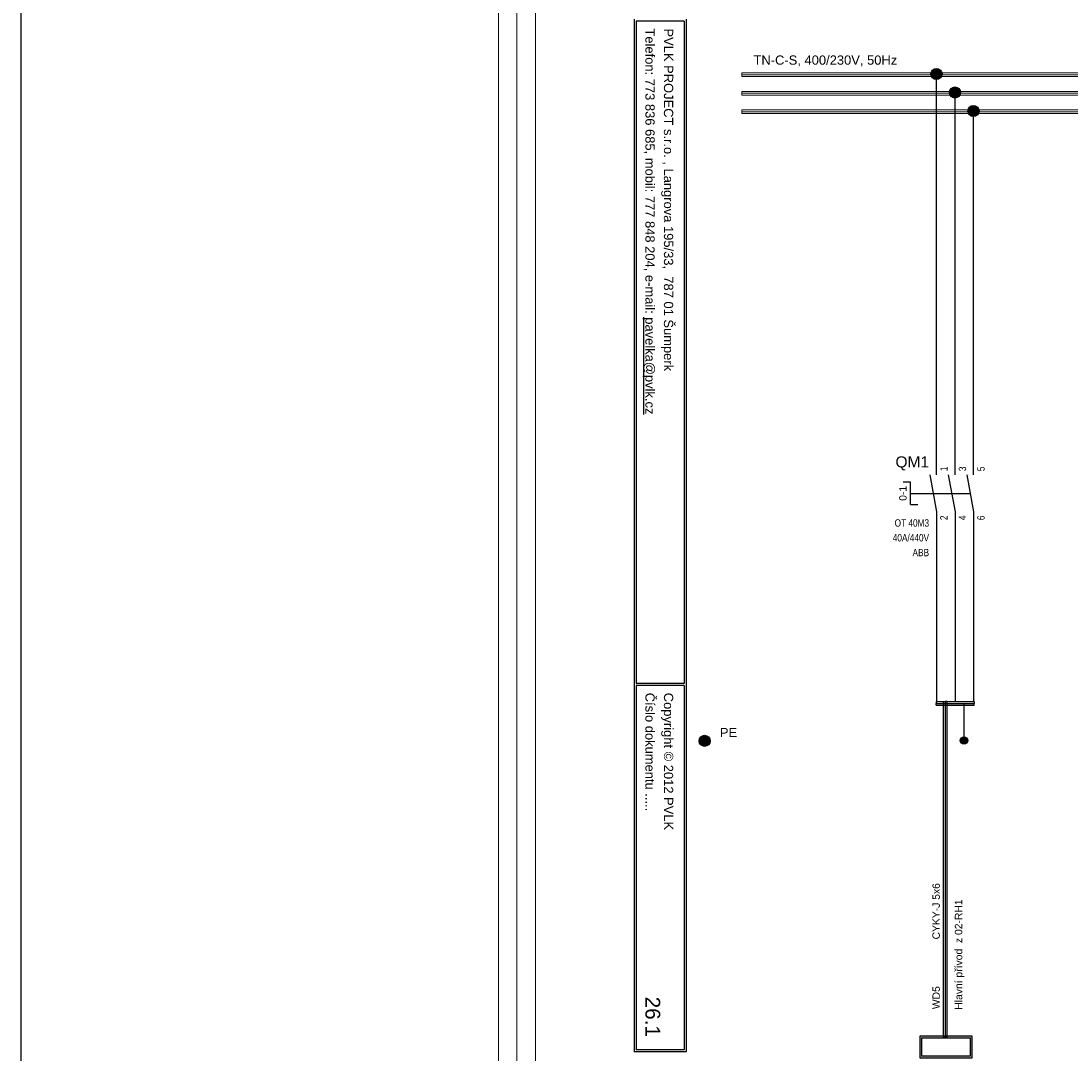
# Model space of a CAD drawing. Extents: x -826 to 1390, y 3256 to 3884.
# Tile 2 of 15: x -826 to -542, y 3396 to 3675. Entities that reach past the tile are written whole.
import ezdxf
from ezdxf.enums import TextEntityAlignment as Align

# ---------------------------------------------------------------- set-up
doc = ezdxf.new("R2010")
doc.units = 0
doc.header["$MEASUREMENT"] = 0
for name, color, linetype in [('1-KRESBA', 7, 'Continuous'), ('__Bílá', 7, 'Continuous'), ('__Oranžová', 30, 'Continuous'), ('__Rudá 010', 10, 'Continuous'), ('__Vínová 220', 220, 'Continuous'), ('__Zelená', 3, 'Continuous'), ('__Černá 250', 7, 'Continuous')]:
    doc.layers.add(name, color=color, linetype=linetype)
doc.styles.add('Arial', font='arial.ttf')

# ---------------------------------------------------------------- blocks, each defined once
blk = doc.blocks.new('BLK_Razítko_malé_pro_rozváděče')
at = {"layer": '__Bílá'}
for p, q in [((15, -405), (294, -405)), ((15.5, -405.5), (15.5, -418.5)), ((15.5, -405.5), (194.5, -405.5)), ((194.5, -405.5), (194.5, -418.5)), ((195, -405.5), (195, -418.5)), ((195, -405.5), (293.5, -405.5)), ((293.5, -405.5), (293.5, -418.5)), ((294, -405), (294, -419)), ((15, -419), (294, -419)), ((15.5, -418.5), (194.5, -418.5)), ((195, -418.5), (293.5, -418.5))]:
    blk.add_line(p, q, dxfattribs=at)
at = {"layer": '__Bílá', "style": 'Arial'}
for s, p in [('PVLK PROJECT s.r.o. , Langrova 195/33,  787 01 Šumperk', (17.5, -411)), ('Copyright © 2012 PVLK', (197, -411)), ('Telefon: 773 836 685, mobil: 777 848 204, e-mail: %%Upavelka@pvlk.cz', (17.5, -416)), ('Číslo dokumentu .....', (197, -416))]:
    blk.add_text(s, height=2.5, dxfattribs=at).set_placement(p)
at = {"layer": '__Vínová 220', "style": 'Arial'}
blk.add_attdef('ČÍSLO', text='', height=4, dxfattribs=at).set_placement((290, -416), align=Align.RIGHT)
blk = doc.blocks.new('L0001A02')
at = {"linetype": 'Continuous'}
h = blk.add_hatch(color=256, dxfattribs=at)
edge = h.paths.add_edge_path()
edge.add_arc((0, 0), 1.5, 0, 360)
blk.add_circle((0, 0), 1.5)
blk = doc.blocks.new('V0085A01')
h = blk.add_hatch(color=256)
edge = h.paths.add_edge_path()
edge.add_arc((0, 0), 1, 0, 360)
blk.add_circle((0, 0), 1)
blk = doc.blocks.new('RT-M3-WL')
for p, q in [((0, 5), (0, 10)), ((5, 5), (5, 10)), ((10, 5), (10, 10)), ((-7, 3), (-9, 3)), ((-7, -3), (-7, 3)), ((-1.82, 5), (0, -5)), ((3.18, 5), (5, -5)), ((8.18, 5), (10, -5)), ((-7, 0), (9.09, 0)), ((-7, -3), (-5, -3)), ((0, -5), (0, -10)), ((5, -5), (5, -10)), ((10, -5), (10, -10))]:
    blk.add_line(p, q)
at = {"style": 'Arial'}
blk.add_text('0-1', height=2, rotation=90, dxfattribs=at).set_placement((-8.08, 0), align=Align.CENTER)
blk.add_attdef('POPIS', text='', height=3, dxfattribs=at).set_placement((-2, 7), align=Align.RIGHT)
at = {"style": 'Arial', "width": 0.8}
for tag, p in [('NO1', (3, 6)), ('NO2', (8, 6)), ('NO3', (13, 6))]:
    blk.add_attdef(tag, p, '', height=2, rotation=90, dxfattribs=at)
for tag, p in [('TYP', (-2, -9)), ('AC21A(PROUD)', (-2, -13)), ('AC23A(VÝKON)', (-2, -17)), ('DOPLŇ1', (-2, -21)), ('DOPLŇ2', (-2, -25)), ('DOPLŇ3', (-2, -29))]:
    blk.add_attdef(tag, text='', height=2, dxfattribs=at).set_placement(p, align=Align.RIGHT)
for tag, p in [('CO1', (3, -6)), ('CO2', (8, -6)), ('CO3', (13, -6))]:
    blk.add_attdef(tag, text='', height=2, rotation=90, dxfattribs=at).set_placement(p, align=Align.RIGHT)

msp = doc.modelspace()

# ---------------------------------------------------------------- hatches: boundary and pattern name
at = {"layer": '__Černá 250'}
h = msp.add_hatch(color=256, dxfattribs=at)
h.paths.add_polyline_path([(-569.19, 3394.28), (-569.19, 3400.28), (-583.19, 3400.28), (-583.19, 3394.28)])
h.paths.add_polyline_path([(-569.69, 3394.78), (-569.69, 3399.78), (-582.69, 3399.78), (-582.69, 3394.78)], flags=16)

# ---------------------------------------------------------------- linework, layer by layer
at = {"layer": '1-KRESBA'}
for p, q in [((-578.74, 3536.88), (-578.74, 3524.11)), ((-573.74, 3536.88), (-573.74, 3524.11)), ((-568.74, 3536.88), (-568.74, 3524.11)), ((-578.74, 3527.92), (-578.74, 3490.6)), ((-573.74, 3527.92), (-573.74, 3490.6)), ((-568.74, 3527.92), (-568.74, 3490.6)), ((-578.82, 3490.6), (-578.82, 3490.1)), ((-578.82, 3490.6), (-568.59, 3490.6)), ((-578.82, 3489.6), (-578.82, 3490.1)), ((-578.82, 3490.1), (-568.59, 3490.1)), ((-578.82, 3489.6), (-568.59, 3489.6)), ((-576.82, 3399.93), (-576.82, 3490.6)), ((-576.82, 3490.6), (-576.32, 3490.6)), ((-576.32, 3399.93), (-576.32, 3490.6)), ((-575.82, 3490.6), (-576.32, 3490.6)), ((-575.82, 3399.93), (-575.82, 3490.6)), ((-571.32, 3490.1), (-571.32, 3480.1)), ((-568.59, 3490.6), (-568.59, 3490.1)), ((-568.59, 3489.6), (-568.59, 3490.1)), ((-576.82, 3399.93), (-576.32, 3399.93)), ((-575.82, 3399.93), (-576.32, 3399.93))]:
    msp.add_line(p, q, dxfattribs=at)
at = {"layer": '1-KRESBA', "color": 3}
msp.add_lwpolyline([(-826, 3883.98), (1390.23, 3883.98), (1390.23, 3255.69), (-826, 3255.69)], close=True, dxfattribs=at)
at = {"layer": '__Oranžová', "lineweight": 0}
for p, q in [((-631.36, 3660.5), (-631.36, 3660)), ((-631.36, 3660.5), (-276.36, 3660.5)), ((-631.36, 3659.5), (-631.36, 3660)), ((-631.36, 3660), (-276.36, 3660)), ((-631.36, 3659.5), (-276.36, 3659.5)), ((-631.36, 3655.5), (-631.36, 3655)), ((-631.36, 3655.5), (-276.36, 3655.5)), ((-631.36, 3654.5), (-631.36, 3655)), ((-631.36, 3655), (-276.36, 3655)), ((-631.36, 3654.5), (-276.36, 3654.5)), ((-631.36, 3650.5), (-631.36, 3650)), ((-631.36, 3650.5), (-276.36, 3650.5)), ((-631.36, 3649.5), (-631.36, 3650)), ((-631.36, 3650), (-276.36, 3650)), ((-631.36, 3649.5), (-276.36, 3649.5))]:
    msp.add_line(p, q, dxfattribs=at)
at = {"layer": '__Vínová 220', "lineweight": 0}
for p, q in [((-697.07, 3358.74), (-697.07, 3724.82)), ((-692.07, 3358.74), (-692.07, 3724.82)), ((-687.07, 3358.74), (-687.07, 3724.82))]:
    msp.add_line(p, q, dxfattribs=at)
at = {"layer": '__Černá 250', "ltscale": 10}
for p, q in [((-578.74, 3556.88), (-578.74, 3660.7)), ((-573.74, 3556.88), (-573.74, 3654.7)), ((-568.74, 3556.88), (-568.74, 3649.7))]:
    msp.add_line(p, q, dxfattribs=at)
at = {"layer": '__Černá 250'}
for points in [[(-583.19, 3400.28), (-569.19, 3400.28), (-569.19, 3394.28), (-583.19, 3394.28)], [(-582.69, 3399.78), (-569.69, 3399.78), (-569.69, 3394.78), (-582.69, 3394.78)]]:
    msp.add_lwpolyline(points, close=True, dxfattribs=at)

# ---------------------------------------------------------------- block references
at = {"color": 250, "linetype": 'Continuous'}
msp.add_blockref('V0085A01', (-571.32, 3480.1), dxfattribs=at)
at = {"layer": '1-KRESBA', "rotation": 270}
msp.add_blockref('BLK_Razítko_malé_pro_rozváděče', (-241.36, 3690), dxfattribs=at).add_auto_attribs({'ČÍSLO': '26.1'})
at = {"layer": '1-KRESBA'}
for p in [(-578.75, 3660.2), (-573.75, 3655.2), (-568.75, 3650.2), (-641.36, 3480)]:
    msp.add_blockref('L0001A02', p, dxfattribs=at)
at = {"layer": '__Černá 250'}
ref = msp.add_blockref('RT-M3-WL', (-578.74, 3546.88), dxfattribs=at)
ref.add_attrib('POPIS', 'QM1', dxfattribs={"layer": '0', "color": 1, "height": 3, "style": 'Arial'}).set_placement((-580.74, 3553.88), align=Align.RIGHT)
ref.add_attrib('TYP', 'OT 40M3', dxfattribs={"layer": '0', "height": 2, "style": 'Arial', "width": 0.8}).set_placement((-580.74, 3537.88), align=Align.RIGHT)
ref.add_attrib('AC21A(PROUD)', '40A/440V', dxfattribs={"layer": '0', "height": 2, "style": 'Arial', "width": 0.8}).set_placement((-580.74, 3533.88), align=Align.RIGHT)
ref.add_attrib('AC23A(VÝKON)', 'ABB', dxfattribs={"layer": '0', "height": 2, "style": 'Arial', "width": 0.8}).set_placement((-580.74, 3529.88), align=Align.RIGHT)
ref.add_attrib('CO1', '2', dxfattribs={"layer": '0', "height": 2, "rotation": 90, "style": 'Arial', "width": 0.8}).set_placement((-575.74, 3540.88), align=Align.RIGHT)
ref.add_attrib('NO1', '1', (-575.74, 3552.88), dxfattribs={"layer": '0', "height": 2, "rotation": 90, "style": 'Arial', "width": 0.8})
ref.add_attrib('CO2', '4', dxfattribs={"layer": '0', "height": 2, "rotation": 90, "style": 'Arial', "width": 0.8}).set_placement((-570.74, 3540.88), align=Align.RIGHT)
ref.add_attrib('NO2', '3', (-570.74, 3552.88), dxfattribs={"layer": '0', "height": 2, "rotation": 90, "style": 'Arial', "width": 0.8})
ref.add_attrib('CO3', '6', dxfattribs={"layer": '0', "height": 2, "rotation": 90, "style": 'Arial', "width": 0.8}).set_placement((-565.74, 3540.88), align=Align.RIGHT)
ref.add_attrib('NO3', '5', (-565.74, 3552.88), dxfattribs={"layer": '0', "height": 2, "rotation": 90, "style": 'Arial', "width": 0.8})

# ---------------------------------------------------------------- texts
at = {"layer": '__Oranžová', "lineweight": 0, "style": 'Arial'}
msp.add_text('TN-C-S, 400/230V, 50Hz', height=2.5, dxfattribs=at).set_placement((-628.16, 3662.71))
at = {"layer": '__Rudá 010', "style": 'Arial'}
for s, p in [('CYKY-J 5x6', (-577.84, 3426.34)), ('WD5', (-577.84, 3407.5))]:
    msp.add_text(s, height=2, rotation=90, dxfattribs=at).set_placement(p)
at = {"layer": '__Rudá 010', "insert": (-573.79, 3407.35), "char_height": 2, "width": 62.8406, "attachment_point": 1, "rotation": 90, "style": 'Arial'}
msp.add_mtext('Hlavní přívod  z 02-RH1 ', dxfattribs=at)
at = {"layer": '__Zelená', "linetype": 'Continuous', "style": 'Arial'}
msp.add_text('PE', height=2.5, dxfattribs=at).set_placement((-637.25, 3481))

doc.saveas('drawing.dxf')
